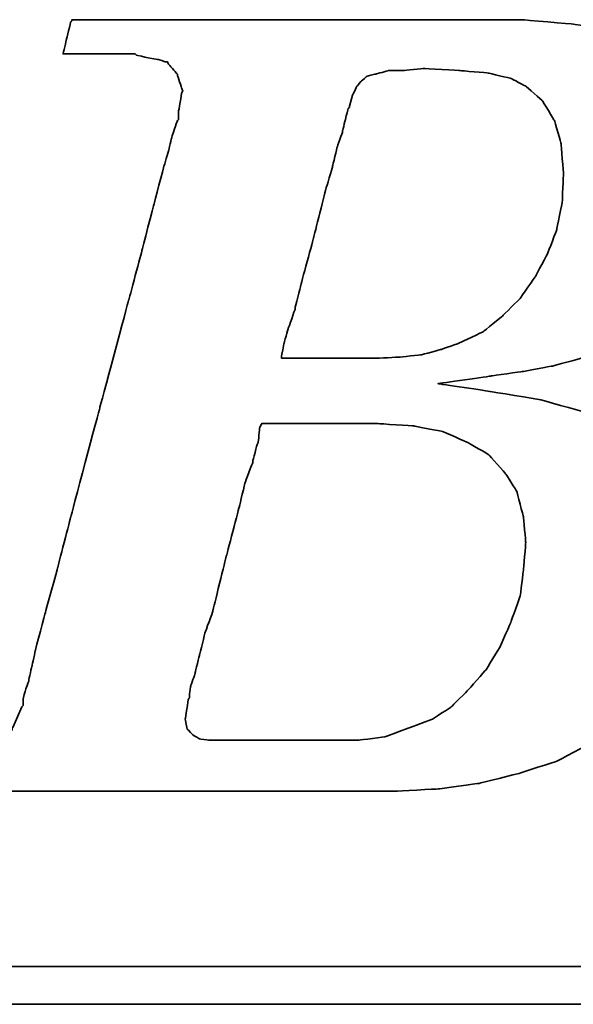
# Model space of a CAD drawing. Header units: millimetres. Extents: x 1204 to 1343, y 462 to 564.
# Tile 31 of 51: x 1319.811 to 1320.398, y 521.073 to 522.116. Entities that reach past the tile are written whole.
import ezdxf

# ---------------------------------------------------------------- set-up
doc = ezdxf.new("R2010")
doc.units = ezdxf.units.MM
doc.header["$LTSCALE"] = 0.1
doc.layers.add('DIM', color=4, linetype='CONTINUOUS')
doc.layers.add('layer 1', color=7, linetype='CONTINUOUS')

# ---------------------------------------------------------------- blocks, each defined once
blk = doc.blocks.new('TBI MOTION logo(完整正式版)')
at = {"layer": 'layer 1', "color": 22, "lineweight": 35}
for points, knots in [([(-64.65375, -6.86375), (-64.65375, -6.86375), (-64.84375, -7.29625), (-64.84375, -7.29625), (-64.84375, -7.29625), (-64.84375, -7.29625), (-64.86875, -7.34375), (-64.86875, -7.34375), (-64.86875, -7.34375), (-64.86875, -7.34375), (-64.86875, -7.36875), (-64.86875, -7.36875), (-64.86875, -7.36875), (-64.86875, -7.36875), (-65.15375, -7.65375), (-65.15375, -7.65375), (-65.15375, -7.65375), (-65.15375, -7.65375), (-65.17875, -7.65375), (-65.17875, -7.65375), (-65.17875, -7.65375), (-65.17875, -7.65375), (-65.20375, -7.67875), (-65.20375, -7.67875), (-65.20375, -7.67875), (-65.20375, -7.67875), (-65.58875, -7.87125), (-65.58875, -7.87125), (-65.58875, -7.87125), (-65.58875, -7.87125), (-65.63375, -7.87125), (-65.63375, -7.87125), (-65.63375, -7.87125), (-65.63375, -7.87125), (-65.65875, -7.89375), (-65.65875, -7.89375), (-65.65875, -7.89375), (-65.65875, -7.89375), (-66.09375, -7.94375), (-66.09375, -7.94375), (-66.09375, -7.94375), (-66.09375, -7.94375), (-66.11375, -7.94375), (-66.11375, -7.94375), (-66.11375, -7.94375), (-66.11375, -7.94375), (-66.16375, -7.94375), (-66.16375, -7.94375), (-66.16375, -7.94375), (-66.16375, -7.94375), (-66.30875, -7.94375), (-66.30875, -7.94375), (-66.30875, -7.94375), (-66.30875, -7.94375), (-66.69375, -7.94375), (-66.69375, -7.94375), (-66.69375, -7.94375), (-66.69375, -7.94375), (-67.07375, -7.94375), (-67.07375, -7.94375), (-67.07375, -7.94375), (-67.07375, -7.94375), (-67.12375, -7.94375), (-67.12375, -7.94375), (-67.12375, -7.94375), (-67.12375, -7.94375), (-67.12375, -7.96625), (-67.12375, -7.96625), (-67.12375, -7.96625), (-67.12375, -7.96625), (-67.14875, -7.99125), (-67.14875, -7.99125), (-67.14875, -7.99125), (-67.14875, -7.99125), (-67.24375, -8.34875), (-67.24375, -8.34875), (-67.24375, -8.34875), (-67.24375, -8.34875), (-67.31375, -8.68625), (-67.31375, -8.68625), (-67.31375, -8.68625), (-67.31375, -8.68625), (-67.26875, -8.68625), (-67.26875, -8.68625), (-67.26875, -8.68625), (-67.26875, -8.68625), (-67.07375, -8.68625), (-67.07375, -8.68625), (-67.07375, -8.68625), (-67.07375, -8.68625), (-66.54875, -8.68625), (-66.54875, -8.68625), (-66.54875, -8.68625), (-66.54875, -8.68625), (-65.82625, -8.68625), (-65.82625, -8.68625), (-65.82625, -8.68625), (-65.82625, -8.68625), (-65.01375, -8.68625), (-65.01375, -8.68625), (-65.01375, -8.68625), (-65.01375, -8.68625), (-64.05375, -8.68625), (-64.05375, -8.68625), (-64.05375, -8.68625), (-64.05375, -8.68625), (-62.08375, -8.68625), (-62.08375, -8.68625), (-62.08375, -8.68625), (-62.08375, -8.68625), (-60.06875, -8.68625), (-60.06875, -8.68625), (-60.06875, -8.68625), (-60.06875, -8.68625), (-59.10875, -8.68625), (-59.10875, -8.68625), (-59.10875, -8.68625), (-59.10875, -8.68625), (-58.29375, -8.68625), (-58.29375, -8.68625), (-58.29375, -8.68625), (-58.29375, -8.68625), (-57.57375, -8.68625), (-57.57375, -8.68625), (-57.57375, -8.68625), (-57.57375, -8.68625), (-57.04875, -8.68625), (-57.04875, -8.68625), (-57.04875, -8.68625), (-57.04875, -8.68625), (-56.85375, -8.68625), (-56.85375, -8.68625), (-56.85375, -8.68625), (-56.85375, -8.68625), (-56.70875, -8.68625), (-56.70875, -8.68625), (-56.70875, -8.68625), (-56.70875, -8.68625), (-56.61375, -8.68625), (-56.61375, -8.68625), (-56.61375, -8.68625), (-56.61375, -8.68625), (-56.56875, -8.68625), (-56.56875, -8.68625), (-56.56875, -8.68625), (-56.56875, -8.68625), (-55.65375, -8.63875), (-55.65375, -8.63875), (-55.65375, -8.63875), (-55.65375, -8.63875), (-54.76875, -8.51875), (-54.76875, -8.51875), (-54.76875, -8.51875), (-54.76875, -8.51875), (-53.90375, -8.30375), (-53.90375, -8.30375), (-53.90375, -8.30375), (-53.90375, -8.30375), (-53.08875, -8.03875), (-53.08875, -8.03875), (-53.08875, -8.03875), (-53.08875, -8.03875), (-52.34375, -7.65375), (-52.34375, -7.65375), (-52.34375, -7.65375), (-52.34375, -7.65375), (-51.69875, -7.29625), (-51.69875, -7.29625), (-51.69875, -7.29625), (-51.69875, -7.29625), (-51.21875, -6.91125), (-51.21875, -6.91125), (-51.21875, -6.91125), (-51.21875, -6.91125), (-50.83375, -6.50375), (-50.83375, -6.50375), (-50.83375, -6.50375), (-50.83375, -6.50375), (-50.44875, -5.94875), (-50.44875, -5.94875), (-50.44875, -5.94875), (-50.44875, -5.94875), (-50.13875, -5.30375), (-50.13875, -5.30375), (-50.13875, -5.30375), (-50.13875, -5.30375), (-49.99375, -4.65375), (-49.99375, -4.65375), (-49.99375, -4.65375), (-49.99375, -4.65375), (-49.92375, -3.98375), (-49.92375, -3.98375), (-49.92375, -3.98375), (-49.92375, -3.98375), (-49.99375, -3.19374), (-49.99375, -3.19374), (-49.99375, -3.19374), (-49.99375, -3.19374), (-50.23374, -2.44874), (-50.23374, -2.44874), (-50.23374, -2.44874), (-50.23374, -2.44874), (-50.59375, -1.87374), (-50.59375, -1.87374), (-50.59375, -1.87374), (-50.59375, -1.87374), (-51.09875, -1.31874), (-51.09875, -1.31874), (-51.09875, -1.31874), (-51.09875, -1.31874), (-51.74375, -0.81875), (-51.74375, -0.81875), (-51.74375, -0.81875), (-51.74375, -0.81875), (-52.53875, -0.48125), (-52.53875, -0.48125), (-52.53875, -0.48125), (-52.53875, -0.48125), (-53.47375, -0.21875), (-53.47375, -0.21875), (-53.47375, -0.21875), (-53.47375, -0.21875), (-54.52875, -0.04874), (-54.52875, -0.04874), (-54.52875, -0.04874), (-54.52875, -0.04874), (-55.65375, 0.12125), (-55.65375, 0.12125), (-55.65375, 0.12125), (-55.65375, 0.12125), (-54.50375, 0.28624), (-54.50375, 0.28624), (-54.50375, 0.28624), (-54.50375, 0.28624), (-53.83375, 0.38124), (-53.83375, 0.38124), (-53.83375, 0.38124), (-53.83375, 0.38124), (-53.18375, 0.50125), (-53.18375, 0.50125), (-53.18375, 0.50125), (-53.18375, 0.50125), (-52.55875, 0.66874), (-52.55875, 0.66874), (-52.55875, 0.66874), (-52.55875, 0.66874), (-52.03375, 0.86124), (-52.03375, 0.86124), (-52.03375, 0.86124), (-52.03375, 0.86124), (-51.50374, 1.03124), (-51.50374, 1.03124), (-51.50374, 1.03124), (-51.50374, 1.03124), (-51.09875, 1.27125), (-51.09875, 1.27125), (-51.09875, 1.27125), (-51.09875, 1.27125), (-50.71375, 1.48624), (-50.71375, 1.48624), (-50.71375, 1.48624), (-50.71375, 1.48624), (-50.37625, 1.77625), (-50.37625, 1.77625), (-50.37625, 1.77625), (-50.37625, 1.77625), (-49.82375, 2.37625), (-49.82375, 2.37625), (-49.82375, 2.37625), (-49.82375, 2.37625), (-49.41875, 2.99625), (-49.41875, 2.99625), (-49.41875, 2.99625), (-49.41875, 2.99625), (-49.22375, 3.76625), (-49.22375, 3.76625), (-49.22375, 3.76625), (-49.22375, 3.76625), (-49.15375, 4.50874), (-49.15375, 4.50874), (-49.15375, 4.50874), (-49.15375, 4.50874), (-49.20375, 5.25125), (-49.20375, 5.25125), (-49.20375, 5.25125), (-49.20375, 5.25125), (-49.41875, 5.92625), (-49.41875, 5.92625), (-49.41875, 5.92625), (-49.41875, 5.92625), (-49.77875, 6.47625), (-49.77875, 6.47625), (-49.77875, 6.47625), (-49.77875, 6.47625), (-50.33125, 7.02624), (-50.33125, 7.02624), (-50.33125, 7.02624), (-50.33125, 7.02624), (-51.00125, 7.43625), (-51.00125, 7.43625), (-51.00125, 7.43625), (-51.00125, 7.43625), (-51.79375, 7.72625), (-51.79375, 7.72625), (-51.79375, 7.72625), (-51.79375, 7.72625), (-52.72875, 7.89124), (-52.72875, 7.89124), (-52.72875, 7.89124), (-52.72875, 7.89124), (-53.83375, 7.98625), (-53.83375, 7.98625), (-53.83375, 7.98625), (-53.83375, 7.98625), (-53.92875, 7.98625), (-53.92875, 7.98625), (-53.92875, 7.98625), (-53.92875, 7.98625), (-54.26375, 7.98625), (-54.26375, 7.98625), (-54.26375, 7.98625), (-54.26375, 7.98625), (-54.74375, 7.98625), (-54.74375, 7.98625), (-54.74375, 7.98625), (-54.74375, 7.98625), (-55.36875, 7.98625), (-55.36875, 7.98625), (-55.36875, 7.98625), (-55.36875, 7.98625), (-56.13375, 7.98625), (-56.13375, 7.98625), (-56.13375, 7.98625), (-56.13375, 7.98625), (-56.94875, 7.98625), (-56.94875, 7.98625), (-56.94875, 7.98625), (-56.94875, 7.98625), (-58.77625, 7.98625), (-58.77625, 7.98625), (-58.77625, 7.98625), (-58.77625, 7.98625), (-60.59875, 7.98625), (-60.59875, 7.98625), (-60.59875, 7.98625), (-60.59875, 7.98625), (-61.41375, 7.98625), (-61.41375, 7.98625), (-61.41375, 7.98625), (-61.41375, 7.98625), (-62.17875, 7.98625), (-62.17875, 7.98625), (-62.17875, 7.98625), (-62.17875, 7.98625), (-62.80375, 7.98625), (-62.80375, 7.98625), (-62.80375, 7.98625), (-62.80375, 7.98625), (-63.30625, 7.98625), (-63.30625, 7.98625), (-63.30625, 7.98625), (-63.30625, 7.98625), (-63.57375, 7.98625), (-63.57375, 7.98625), (-63.57375, 7.98625), (-63.57375, 7.98625), (-63.57375, 7.96375), (-63.57375, 7.96375), (-63.57375, 7.96375), (-63.57375, 7.96375), (-63.59875, 7.94125), (-63.59875, 7.94125), (-63.59875, 7.94125), (-63.59875, 7.94125), (-63.69375, 7.55625), (-63.69375, 7.55625), (-63.69375, 7.55625), (-63.69375, 7.55625), (-63.76375, 7.24624), (-63.76375, 7.24624), (-63.76375, 7.24624), (-63.76375, 7.24624), (-63.23875, 7.24624), (-63.23875, 7.24624), (-63.23875, 7.24624), (-63.23875, 7.24624), (-62.75875, 7.24624), (-62.75875, 7.24624), (-62.75875, 7.24624), (-62.75875, 7.24624), (-62.61125, 7.24624), (-62.61125, 7.24624), (-62.61125, 7.24624), (-62.61125, 7.24624), (-62.56625, 7.24624), (-62.56625, 7.24624), (-62.56625, 7.24624), (-62.56625, 7.24624), (-62.22875, 7.24624), (-62.22875, 7.24624), (-62.22875, 7.24624), (-62.22875, 7.24624), (-62.20375, 7.24624), (-62.20375, 7.24624), (-62.20375, 7.24624), (-62.20375, 7.24624), (-62.17875, 7.21875), (-62.17875, 7.21875), (-62.17875, 7.21875), (-62.17875, 7.21875), (-61.96375, 7.17125), (-61.96375, 7.17125), (-61.96375, 7.17125), (-61.96375, 7.17125), (-61.72375, 7.12624), (-61.72375, 7.12624), (-61.72375, 7.12624), (-61.72375, 7.12624), (-61.70375, 7.12624), (-61.70375, 7.12624), (-61.70375, 7.12624), (-61.70375, 7.12624), (-61.55875, 7.07624), (-61.55875, 7.07624), (-61.55875, 7.07624), (-61.55875, 7.07624), (-61.50875, 7.07624), (-61.50875, 7.07624), (-61.50875, 7.07624), (-61.50875, 7.07624), (-61.48375, 7.02624), (-61.48375, 7.02624), (-61.48375, 7.02624), (-61.48375, 7.02624), (-61.31875, 6.83375), (-61.31875, 6.83375), (-61.31875, 6.83375), (-61.31875, 6.83375), (-61.29375, 6.81125), (-61.29375, 6.81125), (-61.29375, 6.81125), (-61.29375, 6.81125), (-61.29375, 6.78625), (-61.29375, 6.78625), (-61.29375, 6.78625), (-61.29375, 6.78625), (-61.19875, 6.50124), (-61.19875, 6.50124), (-61.19875, 6.50124), (-61.19875, 6.50124), (-61.17375, 6.45124), (-61.17375, 6.45124), (-61.17375, 6.45124), (-61.17375, 6.45124), (-61.19875, 6.40625), (-61.19875, 6.40625), (-61.19875, 6.40625), (-61.19875, 6.40625), (-61.26875, 5.99624), (-61.26875, 5.99624), (-61.26875, 5.99624), (-61.26875, 5.99624), (-61.26875, 5.85125), (-61.26875, 5.85125), (-61.26875, 5.85125), (-61.26875, 5.85125), (-61.26875, 5.82625), (-61.26875, 5.82625), (-61.26875, 5.82625), (-61.26875, 5.82625), (-61.29375, 5.80625), (-61.29375, 5.80625), (-61.29375, 5.80625), (-61.29375, 5.80625), (-61.34125, 5.66125), (-61.34125, 5.66125), (-61.34125, 5.66125), (-61.34125, 5.66125), (-61.41375, 5.44625), (-61.41375, 5.44625), (-61.41375, 5.44625), (-61.41375, 5.44625), (-61.48375, 5.15625), (-61.48375, 5.15625), (-61.48375, 5.15625), (-61.48375, 5.15625), (-61.58375, 4.82124), (-61.58375, 4.82124), (-61.58375, 4.82124), (-61.58375, 4.82124), (-61.79875, 4.00375), (-61.79875, 4.00375), (-61.79875, 4.00375), (-61.79875, 4.00375), (-62.05875, 2.99625), (-62.05875, 2.99625), (-62.05875, 2.99625), (-62.05875, 2.99625), (-62.34875, 1.91625), (-62.34875, 1.91625), (-62.34875, 1.91625), (-62.34875, 1.91625), (-62.97375, -0.41124), (-62.97375, -0.41124), (-62.97375, -0.41124), (-62.97375, -0.41124), (-63.59875, -2.75875), (-63.59875, -2.75875), (-63.59875, -2.75875), (-63.59875, -2.75875), (-63.88375, -3.86374), (-63.88375, -3.86374), (-63.88375, -3.86374), (-63.88375, -3.86374), (-64.14875, -4.82374), (-64.14875, -4.82374), (-64.14875, -4.82374), (-64.14875, -4.82374), (-64.36375, -5.64125), (-64.36375, -5.64125), (-64.36375, -5.64125), (-64.36375, -5.64125), (-64.43625, -5.97625), (-64.43625, -5.97625), (-64.43625, -5.97625), (-64.43625, -5.97625), (-64.50875, -6.28625), (-64.50875, -6.28625), (-64.50875, -6.28625), (-64.50875, -6.28625), (-64.50875, -6.30875), (-64.50875, -6.30875), (-64.50875, -6.30875), (-64.50875, -6.30875), (-64.57875, -6.50375), (-64.57875, -6.50375), (-64.57875, -6.50375), (-64.57875, -6.50375), (-64.62875, -6.69625), (-64.62875, -6.69625), (-64.62875, -6.69625), (-64.62875, -6.69625), (-64.62875, -6.76875), (-64.62875, -6.76875), (-64.62875, -6.76875), (-64.62875, -6.76875), (-64.62875, -6.81375), (-64.62875, -6.81375), (-64.62875, -6.81375), (-64.62875, -6.81375), (-64.62875, -6.83875), (-64.62875, -6.83875), (-64.62875, -6.83875), (-64.62875, -6.83875), (-64.65375, -6.86375), (-64.65375, -6.86375)], [0, 0, 0, 0, 0.00719424, 0.00719424, 0.00719424, 0.00719425, 0.01438849, 0.01438849, 0.01438849, 0.0143885, 0.02158273, 0.02158273, 0.02158273, 0.02158274, 0.02877698, 0.02877698, 0.02877698, 0.02877699, 0.03597122, 0.03597122, 0.03597122, 0.03597123, 0.04316547, 0.04316547, 0.04316547, 0.04316548, 0.05035971, 0.05035971, 0.05035971, 0.05035972, 0.05755396, 0.05755396, 0.05755396, 0.05755397, 0.0647482, 0.0647482, 0.0647482, 0.06474821, 0.07194245, 0.07194245, 0.07194245, 0.07194246, 0.07913669, 0.07913669, 0.07913669, 0.0791367, 0.08633094, 0.08633094, 0.08633094, 0.08633095, 0.09352518, 0.09352518, 0.09352518, 0.09352519, 0.10071942, 0.10071942, 0.10071942, 0.10071943, 0.10791367, 0.10791367, 0.10791367, 0.10791368, 0.11510791, 0.11510791, 0.11510791, 0.11510792, 0.12230216, 0.12230216, 0.12230216, 0.12230217, 0.1294964, 0.1294964, 0.1294964, 0.12949641, 0.13669065, 0.13669065, 0.13669065, 0.13669066, 0.14388489, 0.14388489, 0.14388489, 0.1438849, 0.15107914, 0.15107914, 0.15107914, 0.15107915, 0.15827338, 0.15827338, 0.15827338, 0.15827339, 0.16546763, 0.16546763, 0.16546763, 0.16546764, 0.17266187, 0.17266187, 0.17266187, 0.17266188, 0.17985612, 0.17985612, 0.17985612, 0.17985613, 0.18705036, 0.18705036, 0.18705036, 0.18705037, 0.1942446, 0.1942446, 0.1942446, 0.19424461, 0.20143885, 0.20143885, 0.20143885, 0.20143886, 0.20863309, 0.20863309, 0.20863309, 0.2086331, 0.21582734, 0.21582734, 0.21582734, 0.21582735, 0.22302158, 0.22302158, 0.22302158, 0.22302159, 0.23021583, 0.23021583, 0.23021583, 0.23021584, 0.23741007, 0.23741007, 0.23741007, 0.23741008, 0.24460432, 0.24460432, 0.24460432, 0.24460433, 0.25179856, 0.25179856, 0.25179856, 0.25179857, 0.25899281, 0.25899281, 0.25899281, 0.25899282, 0.26618705, 0.26618705, 0.26618705, 0.26618706, 0.27338129, 0.27338129, 0.27338129, 0.2733813, 0.28057554, 0.28057554, 0.28057554, 0.28057555, 0.28776978, 0.28776978, 0.28776978, 0.28776979, 0.29496403, 0.29496403, 0.29496403, 0.29496404, 0.30215827, 0.30215827, 0.30215827, 0.30215828, 0.30935252, 0.30935252, 0.30935252, 0.30935253, 0.31654676, 0.31654676, 0.31654676, 0.31654677, 0.32374101, 0.32374101, 0.32374101, 0.32374102, 0.33093525, 0.33093525, 0.33093525, 0.33093526, 0.3381295, 0.3381295, 0.3381295, 0.33812951, 0.34532374, 0.34532374, 0.34532374, 0.34532375, 0.35251799, 0.35251799, 0.35251799, 0.352518, 0.35971223, 0.35971223, 0.35971223, 0.35971224, 0.36690647, 0.36690647, 0.36690647, 0.36690648, 0.37410072, 0.37410072, 0.37410072, 0.37410073, 0.38129496, 0.38129496, 0.38129496, 0.38129497, 0.38848921, 0.38848921, 0.38848921, 0.38848922, 0.39568345, 0.39568345, 0.39568345, 0.39568346, 0.4028777, 0.4028777, 0.4028777, 0.40287771, 0.41007194, 0.41007194, 0.41007194, 0.41007195, 0.41726619, 0.41726619, 0.41726619, 0.4172662, 0.42446043, 0.42446043, 0.42446043, 0.42446044, 0.43165468, 0.43165468, 0.43165468, 0.43165469, 0.43884892, 0.43884892, 0.43884892, 0.43884893, 0.44604317, 0.44604317, 0.44604317, 0.44604318, 0.45323741, 0.45323741, 0.45323741, 0.45323742, 0.46043165, 0.46043165, 0.46043165, 0.46043166, 0.4676259, 0.4676259, 0.4676259, 0.46762591, 0.47482014, 0.47482014, 0.47482014, 0.47482015, 0.48201439, 0.48201439, 0.48201439, 0.4820144, 0.48920863, 0.48920863, 0.48920863, 0.48920864, 0.49640288, 0.49640288, 0.49640288, 0.49640289, 0.50359712, 0.50359712, 0.50359712, 0.50359713, 0.51079137, 0.51079137, 0.51079137, 0.51079138, 0.51798561, 0.51798561, 0.51798561, 0.51798562, 0.52517986, 0.52517986, 0.52517986, 0.52517987, 0.5323741, 0.5323741, 0.5323741, 0.53237411, 0.53956835, 0.53956835, 0.53956835, 0.53956836, 0.54676259, 0.54676259, 0.54676259, 0.5467626, 0.55395683, 0.55395683, 0.55395683, 0.55395684, 0.56115108, 0.56115108, 0.56115108, 0.56115109, 0.56834532, 0.56834532, 0.56834532, 0.56834533, 0.57553957, 0.57553957, 0.57553957, 0.57553958, 0.58273381, 0.58273381, 0.58273381, 0.58273382, 0.58992806, 0.58992806, 0.58992806, 0.58992807, 0.5971223, 0.5971223, 0.5971223, 0.59712231, 0.60431655, 0.60431655, 0.60431655, 0.60431656, 0.61151079, 0.61151079, 0.61151079, 0.6115108, 0.61870504, 0.61870504, 0.61870504, 0.61870505, 0.62589928, 0.62589928, 0.62589928, 0.62589929, 0.63309353, 0.63309353, 0.63309353, 0.63309354, 0.64028777, 0.64028777, 0.64028777, 0.64028778, 0.64748201, 0.64748201, 0.64748201, 0.64748202, 0.65467626, 0.65467626, 0.65467626, 0.65467627, 0.6618705, 0.6618705, 0.6618705, 0.66187051, 0.66906475, 0.66906475, 0.66906475, 0.66906476, 0.67625899, 0.67625899, 0.67625899, 0.676259, 0.68345324, 0.68345324, 0.68345324, 0.68345325, 0.69064748, 0.69064748, 0.69064748, 0.69064749, 0.69784173, 0.69784173, 0.69784173, 0.69784174, 0.70503597, 0.70503597, 0.70503597, 0.70503598, 0.71223022, 0.71223022, 0.71223022, 0.71223023, 0.71942446, 0.71942446, 0.71942446, 0.71942447, 0.72661871, 0.72661871, 0.72661871, 0.72661872, 0.73381295, 0.73381295, 0.73381295, 0.73381296, 0.74100719, 0.74100719, 0.74100719, 0.7410072, 0.74820144, 0.74820144, 0.74820144, 0.74820145, 0.75539568, 0.75539568, 0.75539568, 0.75539569, 0.76258993, 0.76258993, 0.76258993, 0.76258994, 0.76978417, 0.76978417, 0.76978417, 0.76978418, 0.77697842, 0.77697842, 0.77697842, 0.77697843, 0.78417266, 0.78417266, 0.78417266, 0.78417267, 0.79136691, 0.79136691, 0.79136691, 0.79136692, 0.79856115, 0.79856115, 0.79856115, 0.79856116, 0.8057554, 0.8057554, 0.8057554, 0.80575541, 0.81294964, 0.81294964, 0.81294964, 0.81294965, 0.82014388, 0.82014388, 0.82014388, 0.82014389, 0.82733813, 0.82733813, 0.82733813, 0.82733814, 0.83453237, 0.83453237, 0.83453237, 0.83453238, 0.84172662, 0.84172662, 0.84172662, 0.84172663, 0.84892086, 0.84892086, 0.84892086, 0.84892087, 0.85611511, 0.85611511, 0.85611511, 0.85611512, 0.86330935, 0.86330935, 0.86330935, 0.86330936, 0.8705036, 0.8705036, 0.8705036, 0.87050361, 0.87769784, 0.87769784, 0.87769784, 0.87769785, 0.88489209, 0.88489209, 0.88489209, 0.8848921, 0.89208633, 0.89208633, 0.89208633, 0.89208634, 0.89928058, 0.89928058, 0.89928058, 0.89928059, 0.90647482, 0.90647482, 0.90647482, 0.90647483, 0.91366906, 0.91366906, 0.91366906, 0.91366907, 0.92086331, 0.92086331, 0.92086331, 0.92086332, 0.92805755, 0.92805755, 0.92805755, 0.92805756, 0.9352518, 0.9352518, 0.9352518, 0.93525181, 0.94244604, 0.94244604, 0.94244604, 0.94244605, 0.94964029, 0.94964029, 0.94964029, 0.9496403, 0.95683453, 0.95683453, 0.95683453, 0.95683454, 0.96402878, 0.96402878, 0.96402878, 0.96402879, 0.97122302, 0.97122302, 0.97122302, 0.97122303, 0.97841727, 0.97841727, 0.97841727, 0.97841728, 0.98561151, 0.98561151, 0.98561151, 0.98561152, 0.99280576, 0.99280576, 0.99280576, 0.99280577, 1, 1, 1, 1]), ([(-57.50375, 6.35625), (-57.50375, 6.35625), (-57.57375, 6.11625), (-57.57375, 6.11625), (-57.57375, 6.11625), (-57.57375, 6.11625), (-57.57375, 6.09125), (-57.57375, 6.09125), (-57.57375, 6.09125), (-57.57375, 6.09125), (-57.59875, 6.06625), (-57.59875, 6.06625), (-57.59875, 6.06625), (-57.59875, 6.06625), (-57.64875, 5.87625), (-57.64875, 5.87625), (-57.64875, 5.87625), (-57.64875, 5.87625), (-57.71875, 5.58875), (-57.71875, 5.58875), (-57.71875, 5.58875), (-57.71875, 5.58875), (-57.71875, 5.56625), (-57.71875, 5.56625), (-57.71875, 5.56625), (-57.71875, 5.56625), (-57.83875, 5.23125), (-57.83875, 5.23125), (-57.83875, 5.23125), (-57.83875, 5.23125), (-57.93625, 4.82124), (-57.93625, 4.82124), (-57.93625, 4.82124), (-57.93625, 4.82124), (-57.93625, 4.79624), (-57.93625, 4.79624), (-57.93625, 4.79624), (-57.93625, 4.79624), (-58.07875, 4.34125), (-58.07875, 4.34125), (-58.07875, 4.34125), (-58.07875, 4.34125), (-58.34375, 3.28625), (-58.34375, 3.28625), (-58.34375, 3.28625), (-58.34375, 3.28625), (-58.62875, 2.23124), (-58.62875, 2.23124), (-58.62875, 2.23124), (-58.62875, 2.23124), (-58.74875, 1.75125), (-58.74875, 1.75125), (-58.74875, 1.75125), (-58.74875, 1.75125), (-58.74875, 1.72625), (-58.74875, 1.72625), (-58.74875, 1.72625), (-58.74875, 1.72625), (-58.89375, 1.31625), (-58.89375, 1.31625), (-58.89375, 1.31625), (-58.89375, 1.31625), (-58.98875, 0.98124), (-58.98875, 0.98124), (-58.98875, 0.98124), (-58.98875, 0.98124), (-59.03875, 0.71625), (-59.03875, 0.71625), (-59.03875, 0.71625), (-59.03875, 0.71625), (-59.03875, 0.66874), (-59.03875, 0.66874), (-59.03875, 0.66874), (-59.03875, 0.66874), (-58.91875, 0.66874), (-58.91875, 0.66874), (-58.91875, 0.66874), (-58.91875, 0.66874), (-58.53375, 0.66874), (-58.53375, 0.66874), (-58.53375, 0.66874), (-58.53375, 0.66874), (-58.10375, 0.66874), (-58.10375, 0.66874), (-58.10375, 0.66874), (-58.10375, 0.66874), (-57.66875, 0.66874), (-57.66875, 0.66874), (-57.66875, 0.66874), (-57.66875, 0.66874), (-57.33375, 0.66874), (-57.33375, 0.66874), (-57.33375, 0.66874), (-57.33375, 0.66874), (-57.09375, 0.66874), (-57.09375, 0.66874), (-57.09375, 0.66874), (-57.09375, 0.66874), (-56.99875, 0.66874), (-56.99875, 0.66874), (-56.99875, 0.66874), (-56.99875, 0.66874), (-56.49375, 0.69374), (-56.49375, 0.69374), (-56.49375, 0.69374), (-56.49375, 0.69374), (-56.01375, 0.74374), (-56.01375, 0.74374), (-56.01375, 0.74374), (-56.01375, 0.74374), (-55.58375, 0.86124), (-55.58375, 0.86124), (-55.58375, 0.86124), (-55.58375, 0.86124), (-55.17375, 1.00624), (-55.17375, 1.00624), (-55.17375, 1.00624), (-55.17375, 1.00624), (-54.67375, 1.24625), (-54.67375, 1.24625), (-54.67375, 1.24625), (-54.67375, 1.24625), (-54.26375, 1.58124), (-54.26375, 1.58124), (-54.26375, 1.58124), (-54.26375, 1.58124), (-53.87875, 1.96374), (-53.87875, 1.96374), (-53.87875, 1.96374), (-53.87875, 1.96374), (-53.54375, 2.44625), (-53.54375, 2.44625), (-53.54375, 2.44625), (-53.54375, 2.44625), (-53.27875, 2.95125), (-53.27875, 2.95125), (-53.27875, 2.95125), (-53.27875, 2.95125), (-53.08875, 3.45124), (-53.08875, 3.45124), (-53.08875, 3.45124), (-53.08875, 3.45124), (-52.96875, 4.05124), (-52.96875, 4.05124), (-52.96875, 4.05124), (-52.96875, 4.05124), (-52.94375, 4.65125), (-52.94375, 4.65125), (-52.94375, 4.65125), (-52.94375, 4.65125), (-52.99375, 5.30125), (-52.99375, 5.30125), (-52.99375, 5.30125), (-52.99375, 5.30125), (-53.13875, 5.80625), (-53.13875, 5.80625), (-53.13875, 5.80625), (-53.13875, 5.80625), (-53.39875, 6.23625), (-53.39875, 6.23625), (-53.39875, 6.23625), (-53.39875, 6.23625), (-53.75875, 6.54875), (-53.75875, 6.54875), (-53.75875, 6.54875), (-53.75875, 6.54875), (-54.07375, 6.71625), (-54.07375, 6.71625), (-54.07375, 6.71625), (-54.07375, 6.71625), (-54.57375, 6.83375), (-54.57375, 6.83375), (-54.57375, 6.83375), (-54.57375, 6.83375), (-55.17375, 6.88625), (-55.17375, 6.88625), (-55.17375, 6.88625), (-55.17375, 6.88625), (-55.96875, 6.93125), (-55.96875, 6.93125), (-55.96875, 6.93125), (-55.96875, 6.93125), (-56.39875, 6.88625), (-56.39875, 6.88625), (-56.39875, 6.88625), (-56.39875, 6.88625), (-56.42125, 6.88625), (-56.42125, 6.88625), (-56.42125, 6.88625), (-56.42125, 6.88625), (-56.73375, 6.88625), (-56.73375, 6.88625), (-56.73375, 6.88625), (-56.73375, 6.88625), (-56.99875, 6.81125), (-56.99875, 6.81125), (-56.99875, 6.81125), (-56.99875, 6.81125), (-57.02375, 6.81125), (-57.02375, 6.81125), (-57.02375, 6.81125), (-57.02375, 6.81125), (-57.18875, 6.76625), (-57.18875, 6.76625), (-57.18875, 6.76625), (-57.18875, 6.76625), (-57.30875, 6.66625), (-57.30875, 6.66625), (-57.30875, 6.66625), (-57.30875, 6.66625), (-57.40875, 6.54875), (-57.40875, 6.54875), (-57.40875, 6.54875), (-57.40875, 6.54875), (-57.50375, 6.35625), (-57.50375, 6.35625)], [0, 0, 0, 0, 0.01851852, 0.01851852, 0.01851852, 0.01851853, 0.03703704, 0.03703704, 0.03703704, 0.03703705, 0.05555556, 0.05555556, 0.05555556, 0.05555557, 0.07407407, 0.07407407, 0.07407407, 0.07407408, 0.09259259, 0.09259259, 0.09259259, 0.0925926, 0.11111111, 0.11111111, 0.11111111, 0.11111112, 0.12962963, 0.12962963, 0.12962963, 0.12962964, 0.14814815, 0.14814815, 0.14814815, 0.14814816, 0.16666667, 0.16666667, 0.16666667, 0.16666668, 0.18518519, 0.18518519, 0.18518519, 0.1851852, 0.2037037, 0.2037037, 0.2037037, 0.20370371, 0.22222222, 0.22222222, 0.22222222, 0.22222223, 0.24074074, 0.24074074, 0.24074074, 0.24074075, 0.25925926, 0.25925926, 0.25925926, 0.25925927, 0.27777778, 0.27777778, 0.27777778, 0.27777779, 0.2962963, 0.2962963, 0.2962963, 0.29629631, 0.31481481, 0.31481481, 0.31481481, 0.31481482, 0.33333333, 0.33333333, 0.33333333, 0.33333334, 0.35185185, 0.35185185, 0.35185185, 0.35185186, 0.37037037, 0.37037037, 0.37037037, 0.37037038, 0.38888889, 0.38888889, 0.38888889, 0.3888889, 0.40740741, 0.40740741, 0.40740741, 0.40740742, 0.42592593, 0.42592593, 0.42592593, 0.42592594, 0.44444444, 0.44444444, 0.44444444, 0.44444445, 0.46296296, 0.46296296, 0.46296296, 0.46296297, 0.48148148, 0.48148148, 0.48148148, 0.48148149, 0.5, 0.5, 0.5, 0.50000001, 0.51851852, 0.51851852, 0.51851852, 0.51851853, 0.53703704, 0.53703704, 0.53703704, 0.53703705, 0.55555556, 0.55555556, 0.55555556, 0.55555557, 0.57407407, 0.57407407, 0.57407407, 0.57407408, 0.59259259, 0.59259259, 0.59259259, 0.5925926, 0.61111111, 0.61111111, 0.61111111, 0.61111112, 0.62962963, 0.62962963, 0.62962963, 0.62962964, 0.64814815, 0.64814815, 0.64814815, 0.64814816, 0.66666667, 0.66666667, 0.66666667, 0.66666668, 0.68518519, 0.68518519, 0.68518519, 0.6851852, 0.7037037, 0.7037037, 0.7037037, 0.70370371, 0.72222222, 0.72222222, 0.72222222, 0.72222223, 0.74074074, 0.74074074, 0.74074074, 0.74074075, 0.75925926, 0.75925926, 0.75925926, 0.75925927, 0.77777778, 0.77777778, 0.77777778, 0.77777779, 0.7962963, 0.7962963, 0.7962963, 0.79629631, 0.81481481, 0.81481481, 0.81481481, 0.81481482, 0.83333333, 0.83333333, 0.83333333, 0.83333334, 0.85185185, 0.85185185, 0.85185185, 0.85185186, 0.87037037, 0.87037037, 0.87037037, 0.87037038, 0.88888889, 0.88888889, 0.88888889, 0.8888889, 0.90740741, 0.90740741, 0.90740741, 0.90740742, 0.92592593, 0.92592593, 0.92592593, 0.92592594, 0.94444444, 0.94444444, 0.94444444, 0.94444445, 0.96296296, 0.96296296, 0.96296296, 0.96296297, 0.98148148, 0.98148148, 0.98148148, 0.98148149, 1, 1, 1, 1]), ([(-61.03125, -6.57375), (-61.03125, -6.57375), (-61.03125, -6.67125), (-61.03125, -6.67125), (-61.03125, -6.67125), (-61.03125, -6.67125), (-61.05375, -6.69625), (-61.05375, -6.69625), (-61.05375, -6.69625), (-61.05375, -6.69625), (-61.12375, -7.12875), (-61.12375, -7.12875), (-61.12375, -7.12875), (-61.12375, -7.12875), (-61.07875, -7.34375), (-61.07875, -7.34375), (-61.07875, -7.34375), (-61.07875, -7.34375), (-60.93375, -7.48875), (-60.93375, -7.48875), (-60.93375, -7.48875), (-60.93375, -7.48875), (-60.81375, -7.55625), (-60.81375, -7.55625), (-60.81375, -7.55625), (-60.81375, -7.55625), (-60.62375, -7.58375), (-60.62375, -7.58375), (-60.62375, -7.58375), (-60.62375, -7.58375), (-60.30875, -7.58375), (-60.30875, -7.58375), (-60.30875, -7.58375), (-60.30875, -7.58375), (-59.97375, -7.58375), (-59.97375, -7.58375), (-59.97375, -7.58375), (-59.97375, -7.58375), (-59.87875, -7.58375), (-59.87875, -7.58375), (-59.87875, -7.58375), (-59.87875, -7.58375), (-59.63625, -7.58375), (-59.63625, -7.58375), (-59.63625, -7.58375), (-59.63625, -7.58375), (-58.96875, -7.58375), (-58.96875, -7.58375), (-58.96875, -7.58375), (-58.96875, -7.58375), (-58.29375, -7.58375), (-58.29375, -7.58375), (-58.29375, -7.58375), (-58.29375, -7.58375), (-58.05375, -7.58375), (-58.05375, -7.58375), (-58.05375, -7.58375), (-58.05375, -7.58375), (-57.98375, -7.58375), (-57.98375, -7.58375), (-57.98375, -7.58375), (-57.98375, -7.58375), (-57.35875, -7.58375), (-57.35875, -7.58375), (-57.35875, -7.58375), (-57.35875, -7.58375), (-56.78375, -7.50875), (-56.78375, -7.50875), (-56.78375, -7.50875), (-56.78375, -7.50875), (-56.27875, -7.31875), (-56.27875, -7.31875), (-56.27875, -7.31875), (-56.27875, -7.31875), (-55.77375, -7.12875), (-55.77375, -7.12875), (-55.77375, -7.12875), (-55.77375, -7.12875), (-55.36875, -6.86375), (-55.36875, -6.86375), (-55.36875, -6.86375), (-55.36875, -6.86375), (-55.00875, -6.50375), (-55.00875, -6.50375), (-55.00875, -6.50375), (-55.00875, -6.50375), (-54.62375, -6.06875), (-54.62375, -6.06875), (-54.62375, -6.06875), (-54.62375, -6.06875), (-54.31375, -5.56875), (-54.31375, -5.56875), (-54.31375, -5.56875), (-54.31375, -5.56875), (-54.07375, -5.01625), (-54.07375, -5.01625), (-54.07375, -5.01625), (-54.07375, -5.01625), (-53.87875, -4.46374), (-53.87875, -4.46374), (-53.87875, -4.46374), (-53.87875, -4.46374), (-53.80875, -3.91375), (-53.80875, -3.91375), (-53.80875, -3.91375), (-53.80875, -3.91375), (-53.75875, -3.31375), (-53.75875, -3.31375), (-53.75875, -3.31375), (-53.75875, -3.31375), (-53.80875, -2.75875), (-53.80875, -2.75875), (-53.80875, -2.75875), (-53.80875, -2.75875), (-53.95375, -2.20875), (-53.95375, -2.20875), (-53.95375, -2.20875), (-53.95375, -2.20875), (-54.19375, -1.82625), (-54.19375, -1.82625), (-54.19375, -1.82625), (-54.19375, -1.82625), (-54.55375, -1.41875), (-54.55375, -1.41875), (-54.55375, -1.41875), (-54.55375, -1.41875), (-55.00875, -1.15125), (-55.00875, -1.15125), (-55.00875, -1.15125), (-55.00875, -1.15125), (-55.56125, -0.91375), (-55.56125, -0.91375), (-55.56125, -0.91375), (-55.56125, -0.91375), (-56.18125, -0.79375), (-56.18125, -0.79375), (-56.18125, -0.79375), (-56.18125, -0.79375), (-56.94875, -0.74374), (-56.94875, -0.74374), (-56.94875, -0.74374), (-56.94875, -0.74374), (-56.99875, -0.74374), (-56.99875, -0.74374), (-56.99875, -0.74374), (-56.99875, -0.74374), (-57.09375, -0.74374), (-57.09375, -0.74374), (-57.09375, -0.74374), (-57.09375, -0.74374), (-57.38375, -0.74374), (-57.38375, -0.74374), (-57.38375, -0.74374), (-57.38375, -0.74374), (-57.76875, -0.74374), (-57.76875, -0.74374), (-57.76875, -0.74374), (-57.76875, -0.74374), (-58.24625, -0.74374), (-58.24625, -0.74374), (-58.24625, -0.74374), (-58.24625, -0.74374), (-58.72875, -0.74374), (-58.72875, -0.74374), (-58.72875, -0.74374), (-58.72875, -0.74374), (-59.20875, -0.74374), (-59.20875, -0.74374), (-59.20875, -0.74374), (-59.20875, -0.74374), (-59.46875, -0.74374), (-59.46875, -0.74374), (-59.46875, -0.74374), (-59.46875, -0.74374), (-59.51625, -0.83875), (-59.51625, -0.83875), (-59.51625, -0.83875), (-59.51625, -0.83875), (-59.54375, -1.15125), (-59.54375, -1.15125), (-59.54375, -1.15125), (-59.54375, -1.15125), (-59.56375, -1.17874), (-59.56375, -1.17874), (-59.56375, -1.17874), (-59.56375, -1.17874), (-59.66375, -1.55875), (-59.66375, -1.55875), (-59.66375, -1.55875), (-59.66375, -1.55875), (-59.66375, -1.58375), (-59.66375, -1.58375), (-59.66375, -1.58375), (-59.66375, -1.58375), (-59.82875, -2.01874), (-59.82875, -2.01874), (-59.82875, -2.01874), (-59.82875, -2.01874), (-59.94875, -2.52125), (-59.94875, -2.52125), (-59.94875, -2.52125), (-59.94875, -2.52125), (-60.23875, -3.62375), (-60.23875, -3.62375), (-60.23875, -3.62375), (-60.23875, -3.62375), (-60.52375, -4.77624), (-60.52375, -4.77624), (-60.52375, -4.77624), (-60.52375, -4.77624), (-60.52375, -4.79874), (-60.52375, -4.79874), (-60.52375, -4.79874), (-60.52375, -4.79874), (-60.69125, -5.25375), (-60.69125, -5.25375), (-60.69125, -5.25375), (-60.69125, -5.25375), (-60.81375, -5.73625), (-60.81375, -5.73625), (-60.81375, -5.73625), (-60.81375, -5.73625), (-60.90875, -6.11875), (-60.90875, -6.11875), (-60.90875, -6.11875), (-60.90875, -6.11875), (-60.90875, -6.14375), (-60.90875, -6.14375), (-60.90875, -6.14375), (-60.90875, -6.14375), (-61.00375, -6.40875), (-61.00375, -6.40875), (-61.00375, -6.40875), (-61.00375, -6.40875), (-61.03125, -6.57375), (-61.03125, -6.57375)], [0, 0, 0, 0, 0.01694915, 0.01694915, 0.01694915, 0.01694916, 0.03389831, 0.03389831, 0.03389831, 0.03389832, 0.05084746, 0.05084746, 0.05084746, 0.05084747, 0.06779661, 0.06779661, 0.06779661, 0.06779662, 0.08474576, 0.08474576, 0.08474576, 0.08474577, 0.10169492, 0.10169492, 0.10169492, 0.10169493, 0.11864407, 0.11864407, 0.11864407, 0.11864408, 0.13559322, 0.13559322, 0.13559322, 0.13559323, 0.15254237, 0.15254237, 0.15254237, 0.15254238, 0.16949153, 0.16949153, 0.16949153, 0.16949154, 0.18644068, 0.18644068, 0.18644068, 0.18644069, 0.20338983, 0.20338983, 0.20338983, 0.20338984, 0.22033898, 0.22033898, 0.22033898, 0.22033899, 0.23728814, 0.23728814, 0.23728814, 0.23728815, 0.25423729, 0.25423729, 0.25423729, 0.2542373, 0.27118644, 0.27118644, 0.27118644, 0.27118645, 0.28813559, 0.28813559, 0.28813559, 0.2881356, 0.30508475, 0.30508475, 0.30508475, 0.30508476, 0.3220339, 0.3220339, 0.3220339, 0.32203391, 0.33898305, 0.33898305, 0.33898305, 0.33898306, 0.3559322, 0.3559322, 0.3559322, 0.35593221, 0.37288136, 0.37288136, 0.37288136, 0.37288137, 0.38983051, 0.38983051, 0.38983051, 0.38983052, 0.40677966, 0.40677966, 0.40677966, 0.40677967, 0.42372881, 0.42372881, 0.42372881, 0.42372882, 0.44067797, 0.44067797, 0.44067797, 0.44067798, 0.45762712, 0.45762712, 0.45762712, 0.45762713, 0.47457627, 0.47457627, 0.47457627, 0.47457628, 0.49152542, 0.49152542, 0.49152542, 0.49152543, 0.50847458, 0.50847458, 0.50847458, 0.50847459, 0.52542373, 0.52542373, 0.52542373, 0.52542374, 0.54237288, 0.54237288, 0.54237288, 0.54237289, 0.55932203, 0.55932203, 0.55932203, 0.55932204, 0.57627119, 0.57627119, 0.57627119, 0.5762712, 0.59322034, 0.59322034, 0.59322034, 0.59322035, 0.61016949, 0.61016949, 0.61016949, 0.6101695, 0.62711864, 0.62711864, 0.62711864, 0.62711865, 0.6440678, 0.6440678, 0.6440678, 0.64406781, 0.66101695, 0.66101695, 0.66101695, 0.66101696, 0.6779661, 0.6779661, 0.6779661, 0.67796611, 0.69491525, 0.69491525, 0.69491525, 0.69491526, 0.71186441, 0.71186441, 0.71186441, 0.71186442, 0.72881356, 0.72881356, 0.72881356, 0.72881357, 0.74576271, 0.74576271, 0.74576271, 0.74576272, 0.76271186, 0.76271186, 0.76271186, 0.76271187, 0.77966102, 0.77966102, 0.77966102, 0.77966103, 0.79661017, 0.79661017, 0.79661017, 0.79661018, 0.81355932, 0.81355932, 0.81355932, 0.81355933, 0.83050847, 0.83050847, 0.83050847, 0.83050848, 0.84745763, 0.84745763, 0.84745763, 0.84745764, 0.86440678, 0.86440678, 0.86440678, 0.86440679, 0.88135593, 0.88135593, 0.88135593, 0.88135594, 0.89830508, 0.89830508, 0.89830508, 0.89830509, 0.91525424, 0.91525424, 0.91525424, 0.91525425, 0.93220339, 0.93220339, 0.93220339, 0.9322034, 0.94915254, 0.94915254, 0.94915254, 0.94915255, 0.96610169, 0.96610169, 0.96610169, 0.9661017, 0.98305085, 0.98305085, 0.98305085, 0.98305086, 1, 1, 1, 1]), ([(75.90875, -9.47875), (75.90875, -9.47875), (75.90875, -12.28625), (75.90875, -12.28625), (75.90875, -12.28625), (75.90875, -12.28625), (75.90875, -12.47875), (75.90875, -12.47875), (75.90875, -12.47875), (75.90875, -12.47875), (75.71625, -12.47875), (75.71625, -12.47875), (75.71625, -12.47875), (75.71625, -12.47875), (-88.32875, -12.47875), (-88.32875, -12.47875), (-88.32875, -12.47875), (-88.32875, -12.47875), (-88.32875, -13.29375), (-88.32875, -13.29375), (-88.32875, -13.29375), (-88.32875, -13.29375), (82.89125, -13.29375), (82.89125, -13.29375), (82.89125, -13.29375), (82.89125, -13.29375), (75.90875, -9.47875), (75.90875, -9.47875)], [0, 0, 0, 0, 0.14285714, 0.14285714, 0.14285714, 0.14285715, 0.28571429, 0.28571429, 0.28571429, 0.2857143, 0.42857143, 0.42857143, 0.42857143, 0.42857144, 0.57142857, 0.57142857, 0.57142857, 0.57142858, 0.71428571, 0.71428571, 0.71428571, 0.71428572, 0.85714286, 0.85714286, 0.85714286, 0.85714287, 1, 1, 1, 1])]:
    blk.add_open_spline(points, degree=3, knots=knots, dxfattribs=at)

msp = doc.modelspace()

# ---------------------------------------------------------------- block references
at = {"layer": 'DIM', "color": 7, "xscale": 0.04903855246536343, "yscale": 0.04903855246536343, "zscale": 0.04903855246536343}
msp.add_blockref('TBI MOTION logo(完整正式版)', (1322.9842, 521.7247), dxfattribs=at)

doc.saveas('drawing.dxf')
